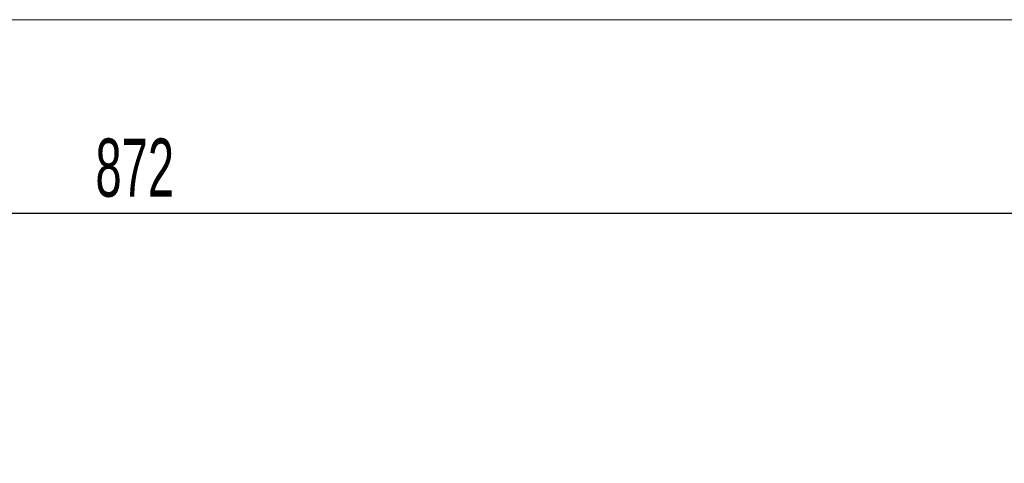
# Model space of a CAD drawing. Header units: millimetres. Extents: x 50 to 2915, y 50 to 2050.
# Tile 18 of 48: x 729 to 1151, y 1860 to 2050. Entities that reach past the tile are written whole.
import ezdxf

# ---------------------------------------------------------------- set-up
doc = ezdxf.new("R2010")
doc.units = ezdxf.units.MM
doc.header["$LTSCALE"] = 10
doc.layers.add('DIM', color=7, linetype='Continuous')
doc.styles.add('SLDTEXTSTYLE1', font='TXT', dxfattribs={"width": 0.605})
doc.dimstyles.new('SLDDIMSTYLE0', dxfattribs={"dimtxt": 25, "dimasz": 25, "dimexe": 0, "dimexo": 0.0625, "dimgap": 6.25, "dimtad": 1, "dimrnd": 1e-09, "dimzin": 12, "dimdsep": 46, "dimtxsty": 'SLDTEXTSTYLE1', "dimsah": 1, "dimcen": 0.09, "dimadec": 0, "dimazin": 3, "dimtfac": 1, "dimtofl": 0, "dimtmove": 0, "dimatfit": 3, "dimfxl": 1, "dimfrac": 2, "dimtolj": 1, "dimtzin": 12, "dimarcsym": 0})

# ---------------------------------------------------------------- blocks, each defined once
blk = doc.blocks.new('_D_1')
at = {"layer": 'DIM'}
for p, q in [((349.69, 1658.92), (349.69, 1977.23)), ((1221.69, 1657.42), (1221.69, 1977.23)), ((1221.69, 1967.23), (349.69, 1967.23))]:
    blk.add_line(p, q, dxfattribs=at)
for points in [[(349.69, 1967.23), (374.69, 1963.38), (374.69, 1971.07)], [(1221.69, 1967.23), (1196.69, 1971.07), (1196.69, 1963.38)]]:
    blk.add_solid(points, dxfattribs=at)
at = {"layer": 'DIM', "insert": (761.3, 1999.45), "char_height": 25, "attachment_point": 1, "style": 'SLDTEXTSTYLE1'}
blk.add_mtext('872', dxfattribs=at)

msp = doc.modelspace()

# ---------------------------------------------------------------- linework, layer by layer
at = {"color": 7, "linetype": 'Continuous', "lineweight": 30}
msp.add_line((2912.557, 2050), (50.339, 2050.486), dxfattribs=at)

# ---------------------------------------------------------------- dimensions: what is measured, and where the dimension line sits
at = {"layer": 'DIM'}
dim = msp.add_linear_dim(base=(349.695, 1967.226), p1=(1221.695, 1647.421), p2=(349.695, 1648.921), dimstyle='SLDDIMSTYLE0', dxfattribs=at)
dim.commit()
dim.dimension.update_dxf_attribs({"geometry": '_D_1', "text_midpoint": (789.945, 1967.226), "dimtype": 160})

doc.saveas('drawing.dxf')
